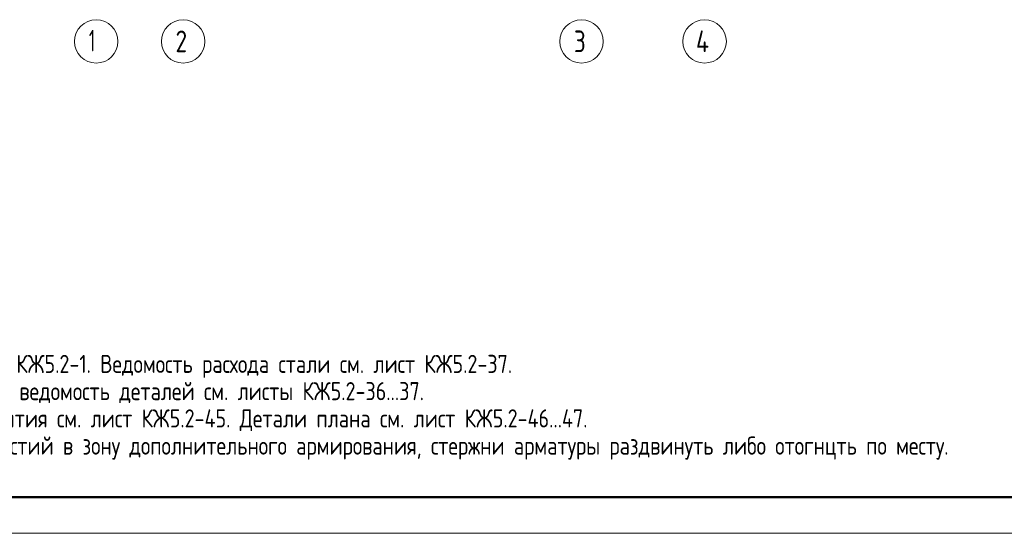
# Model space of a CAD drawing. Header units: millimetres. Extents: x 0 to 43617, y 0 to 59400.
# Tile 2 of 31: x 6867 to 20462, y 0 to 7100. Entities that reach past the tile are written whole.
import ezdxf

# ---------------------------------------------------------------- set-up
doc = ezdxf.new("R2010")
doc.units = ezdxf.units.MM
doc.linetypes.add('______5', pattern=[1100, 800, -100, 100, -100])
doc.layers.add('Standard', color=7, linetype='Continuous', lineweight=25)
doc.layers.add('Оси', color=40, linetype='______5', lineweight=18)
doc.styles.add('ISOCPEUR', font='txt')

msp = doc.modelspace()

# ---------------------------------------------------------------- linework, layer by layer
at = {"layer": 'Standard', "color": 7, "linetype": 'Continuous', "lineweight": 13, "transparency": 33554687}
msp.add_lwpolyline([(0, 0), (42000, 0), (42000, 59400), (0, 59400), (0, 0)], close=True, dxfattribs=at)
at = {"layer": 'Standard', "color": 7, "linetype": 'Continuous', "lineweight": 18, "transparency": 33554687}
msp.add_lwpolyline([(42000, 59400), (0, 59400), (0, 0), (42000, 0), (42000, 59400)], dxfattribs=at)
at = {"layer": 'Standard', "color": 7, "linetype": 'Continuous', "lineweight": 13, "transparency": 33554687}
msp.add_lwpolyline([(42000, 59400), (0, 59400), (0, 0), (42000, 0), (42000, 59400)], dxfattribs=at)
at = {"layer": 'Standard', "color": 7, "linetype": 'Continuous', "lineweight": 50, "transparency": 33554687}
msp.add_lwpolyline([(2000, 58900), (41500, 58900), (41500, 500), (2000, 500), (2000, 58900)], close=True, dxfattribs=at)
at = {"layer": 'Оси', "color": 7, "linetype": 'Continuous', "lineweight": 13, "transparency": 33554687}
for centre in [(7924, 6800), (9124, 6800), (14624, 6800), (16324, 6800)]:
    msp.add_circle(centre, 300, dxfattribs=at)

# ---------------------------------------------------------------- texts
at = {"layer": 'Standard', "color": 7, "linetype": 'Continuous', "lineweight": 13, "transparency": 33554687, "insert": (3000, 2467), "char_height": 250, "width": 20566.88, "attachment_point": 1, "line_spacing_factor": 0.903614}
msp.add_mtext('\\A1;{\\fGOST 2.304-81|i0|b0;\\H250.000000;\\W1.000000;\\C7;1. Общие указания см. листы КЖ5.2-1. Ведомость расхода стали см. лист КЖ5.2-37.}\\P{\\fGOST 2.304-81|i0|b0;\\H250.000000;\\W1.000000;\\C7;2. Спецификацию элементов, ведомость деталей см. листы КЖ5.2-36...37.}\\P{\\fGOST 2.304-81|i0|b0;\\H250.000000;\\W1.000000;\\C7;3. Сечения по плите перекрытия см. лист КЖ5.2-45. Детали плана см. лист КЖ5.2-46...47.}\\P{\\fGOST 2.304-81|i0|b0;\\H250.000000;\\W1.000000;\\C7;4. В местах попадания отверстий в зону дополнительного армирования, стержни арматуры раздвинуть либо отогнцть по месту.}\\P', dxfattribs=at)
at = {"layer": 'Оси', "color": 7, "linetype": 'Continuous', "lineweight": 25, "transparency": 33554687, "char_height": 300, "attachment_point": 7, "style": 'ISOCPEUR'}
for s, insert, width in [('\\W0.56;1', (7824, 6660), 233.32), ('\\W0.78;2', (9019, 6650), 326.41), ('\\W0.78;3', (14519, 6650), 326.41), ('\\W0.80;4', (16204, 6650), 359.83)]:
    msp.add_mtext(s, dxfattribs=dict(at, insert=insert, width=width))

doc.saveas('drawing.dxf')
